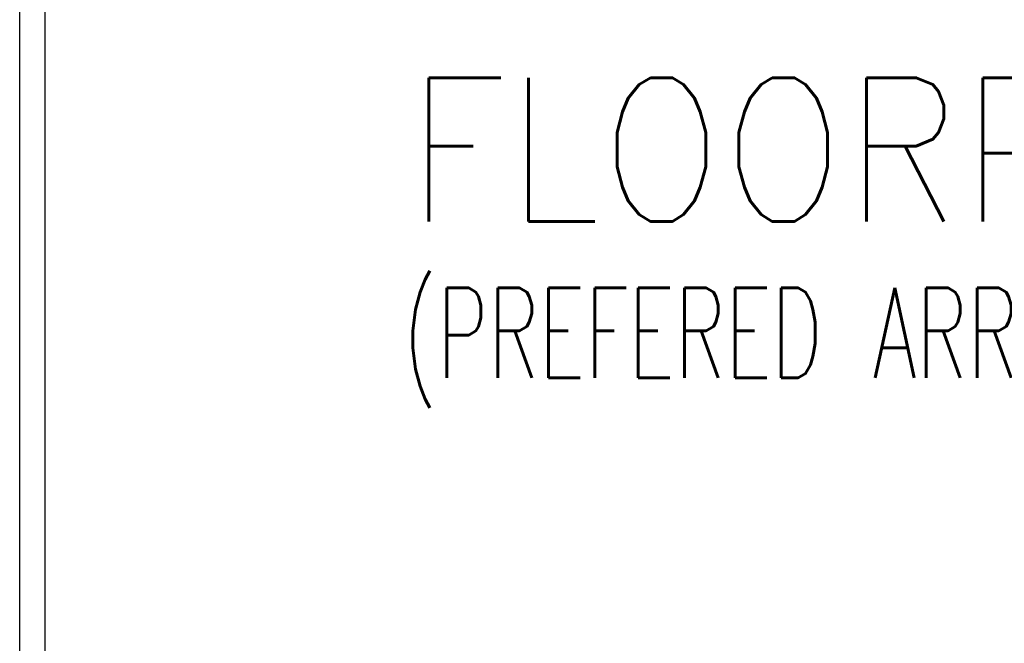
# Model space of a CAD drawing. Extents: x -1765 to 4890, y -3481 to 1222.
# Tile 43 of 98: x -1712 to -1251, y 86 to 378. Entities that reach past the tile are written whole.
import ezdxf

# ---------------------------------------------------------------- set-up
doc = ezdxf.new("R2010")
doc.units = 0
doc.layers.get('0').update_dxf_attribs({"linetype": 'CONTINUOUS'})
doc.layers.add('1', color=7, linetype='CONTINUOUS')
doc.styles.add('CONVERTER_1', font='txt.shx', dxfattribs={"width": 0.63})
doc.styles.add('CONVERTER_2', font='txt.shx', dxfattribs={"width": 0.9})

# ---------------------------------------------------------------- blocks, each defined once
blk = doc.blocks.new('D-E2803-62250-1S112', base_point=(-1512.71, 1610.15))
at = {"layer": '1', "color": 7}
for s, height, style, width, p in [('FLOORPLAN "A"', 67.2, 'CONVERTER_2', 0.9, (-1530.82, 283.71)), ('(PREFERED ARRANGEMENT)', 42, 'CONVERTER_1', 0.63, (-1532.39, 210.57))]:
    blk.add_text(s, height=height, dxfattribs=dict(at, style=style, width=width)).set_placement(p)
blk = doc.blocks.new('ATA1_S', base_point=(-213.984, -428.203))
at = {"layer": '1', "color": 7, "linetype": 'CONTINUOUS'}
blk.add_line((-213.984, -428.203), (-213.984, 118.957), dxfattribs=at)
blk = doc.blocks.new('TEXT__271', base_point=(-2000, -2800))
at = {"layer": '1', "color": 7, "linetype": 'CONTINUOUS'}
blk.add_line((-1700, -2940), (-1700, 800), dxfattribs=at)

msp = doc.modelspace()

# ---------------------------------------------------------------- block references
msp.add_blockref('D-E2803-62250-1S112', (-1512.71, 1610.15))
at = {"layer": '1', "xscale": 8.40000000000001, "yscale": 8.40000000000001, "zscale": 8.40000000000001}
msp.add_blockref('ATA1_S', (-1711.87, -3428), dxfattribs=at)
at = {"layer": '1'}
msp.add_blockref('TEXT__271', (-2000, -2800), dxfattribs=at)

doc.saveas('drawing.dxf')
